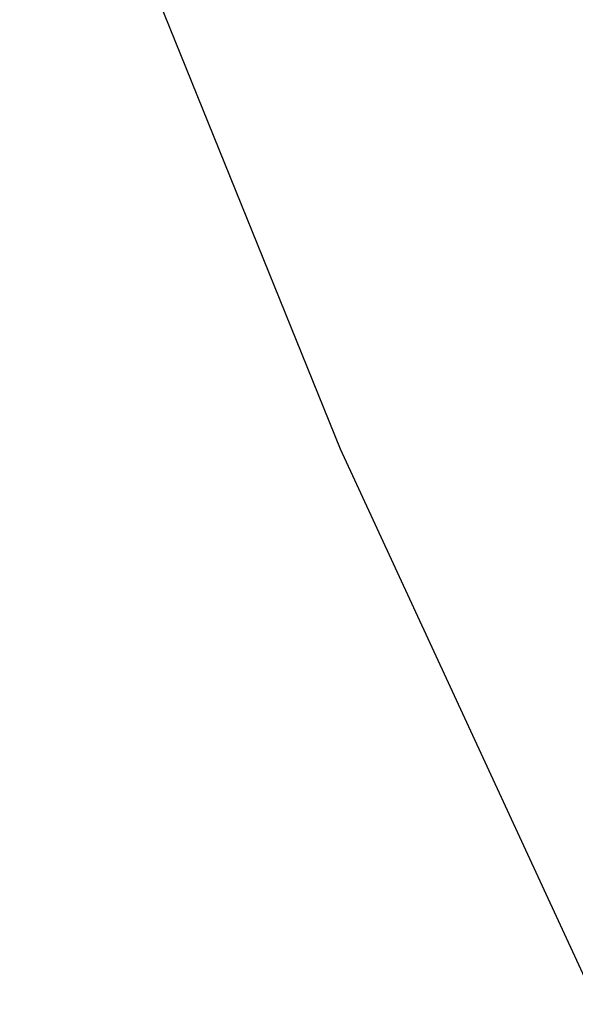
# Model space of a CAD drawing. Extents: x 0 to 362422, y 0 to 4201735.
# Tile 247 of 256: x 360197.44 to 360198.48, y 4200473.88 to 4200475.72. Entities that reach past the tile are written whole.
import ezdxf

# ---------------------------------------------------------------- set-up
doc = ezdxf.new("R2010")
doc.units = 0
doc.header["$LTSCALE"] = 0.5
doc.header["$MEASUREMENT"] = 0
doc.layers.add('(032) Горизонтали утолщенные', color=32, linetype='Continuous', lineweight=30)

# ---------------------------------------------------------------- blocks, each defined once
blk = doc.blocks.new('gergrgrre')
at = {"layer": '(032) Горизонтали утолщенные', "color": 32}
blk.add_polyline3d([(360204.44, 4200490.86, 546), (360203.56, 4200489.96, 546), (360202.71, 4200488.95, 546), (360201.9, 4200487.84, 546), (360201.14, 4200486.63, 546), (360200.44, 4200485.35, 546), (360199.79, 4200484.05, 546), (360199.21, 4200482.75, 546), (360198.7, 4200481.51, 546), (360198.27, 4200480.37, 546), (360197.92, 4200479.37, 546), (360197.66, 4200478.53, 546), (360197.5, 4200477.81, 546), (360197.44, 4200477.15, 546), (360197.51, 4200476.49, 546), (360197.7, 4200475.76, 546), (360198.04, 4200474.92, 546), (360198.52, 4200473.88, 546)], dxfattribs=at)
blk.add_polyline3d([(360204.44, 4200490.86, 546), (360203.56, 4200489.96, 546), (360202.71, 4200488.95, 546), (360201.9, 4200487.84, 546), (360201.14, 4200486.63, 546), (360200.44, 4200485.35, 546), (360199.79, 4200484.05, 546), (360199.21, 4200482.75, 546), (360198.7, 4200481.51, 546), (360198.27, 4200480.37, 546), (360197.92, 4200479.37, 546), (360197.66, 4200478.53, 546), (360197.5, 4200477.81, 546), (360197.44, 4200477.15, 546), (360197.51, 4200476.49, 546), (360197.7, 4200475.76, 546), (360198.04, 4200474.92, 546), (360198.52, 4200473.88, 546)], dxfattribs=at)
blk.add_polyline3d([(360204.44, 4200490.86, 546), (360203.56, 4200489.96, 546), (360202.71, 4200488.95, 546), (360201.9, 4200487.84, 546), (360201.14, 4200486.63, 546), (360200.44, 4200485.35, 546), (360199.79, 4200484.05, 546), (360199.21, 4200482.75, 546), (360198.7, 4200481.51, 546), (360198.27, 4200480.37, 546), (360197.92, 4200479.37, 546), (360197.66, 4200478.53, 546), (360197.5, 4200477.81, 546), (360197.44, 4200477.15, 546), (360197.51, 4200476.49, 546), (360197.7, 4200475.76, 546), (360198.04, 4200474.92, 546), (360198.52, 4200473.88, 546)], dxfattribs=at)
blk.add_polyline3d([(360204.44, 4200490.86, 546), (360203.56, 4200489.96, 546), (360202.71, 4200488.95, 546), (360201.9, 4200487.84, 546), (360201.14, 4200486.63, 546), (360200.44, 4200485.35, 546), (360199.79, 4200484.05, 546), (360199.21, 4200482.75, 546), (360198.7, 4200481.51, 546), (360198.27, 4200480.37, 546), (360197.92, 4200479.37, 546), (360197.66, 4200478.53, 546), (360197.5, 4200477.81, 546), (360197.44, 4200477.15, 546), (360197.51, 4200476.49, 546), (360197.7, 4200475.76, 546), (360198.04, 4200474.92, 546), (360198.52, 4200473.88, 546)], dxfattribs=at)
blk.add_polyline3d([(360204.44, 4200490.86, 546), (360203.56, 4200489.96, 546), (360202.71, 4200488.95, 546), (360201.9, 4200487.84, 546), (360201.14, 4200486.63, 546), (360200.44, 4200485.35, 546), (360199.79, 4200484.05, 546), (360199.21, 4200482.75, 546), (360198.7, 4200481.51, 546), (360198.27, 4200480.37, 546), (360197.92, 4200479.37, 546), (360197.66, 4200478.53, 546), (360197.5, 4200477.81, 546), (360197.44, 4200477.15, 546), (360197.51, 4200476.49, 546), (360197.7, 4200475.76, 546), (360198.04, 4200474.92, 546), (360198.52, 4200473.88, 546)], dxfattribs=at)
blk.add_polyline3d([(360204.44, 4200490.86, 546), (360203.56, 4200489.96, 546), (360202.71, 4200488.95, 546), (360201.9, 4200487.84, 546), (360201.14, 4200486.63, 546), (360200.44, 4200485.35, 546), (360199.79, 4200484.05, 546), (360199.21, 4200482.75, 546), (360198.7, 4200481.51, 546), (360198.27, 4200480.37, 546), (360197.92, 4200479.37, 546), (360197.66, 4200478.53, 546), (360197.5, 4200477.81, 546), (360197.44, 4200477.15, 546), (360197.51, 4200476.49, 546), (360197.7, 4200475.76, 546), (360198.04, 4200474.92, 546), (360198.52, 4200473.88, 546)], dxfattribs=at)
blk.add_polyline3d([(360204.44, 4200490.86, 546), (360203.56, 4200489.96, 546), (360202.71, 4200488.95, 546), (360201.9, 4200487.84, 546), (360201.14, 4200486.63, 546), (360200.44, 4200485.35, 546), (360199.79, 4200484.05, 546), (360199.21, 4200482.75, 546), (360198.7, 4200481.51, 546), (360198.27, 4200480.37, 546), (360197.92, 4200479.37, 546), (360197.66, 4200478.53, 546), (360197.5, 4200477.81, 546), (360197.44, 4200477.15, 546), (360197.51, 4200476.49, 546), (360197.7, 4200475.76, 546), (360198.04, 4200474.92, 546), (360198.52, 4200473.88, 546)], dxfattribs=at)
blk.add_polyline3d([(360204.44, 4200490.86, 546), (360203.56, 4200489.96, 546), (360202.71, 4200488.95, 546), (360201.9, 4200487.84, 546), (360201.14, 4200486.63, 546), (360200.44, 4200485.35, 546), (360199.79, 4200484.05, 546), (360199.21, 4200482.75, 546), (360198.7, 4200481.51, 546), (360198.27, 4200480.37, 546), (360197.92, 4200479.37, 546), (360197.66, 4200478.53, 546), (360197.5, 4200477.81, 546), (360197.44, 4200477.15, 546), (360197.51, 4200476.49, 546), (360197.7, 4200475.76, 546), (360198.04, 4200474.92, 546), (360198.52, 4200473.88, 546)], dxfattribs=at)
blk.add_polyline3d([(360204.44, 4200490.86, 546), (360203.56, 4200489.96, 546), (360202.71, 4200488.95, 546), (360201.9, 4200487.84, 546), (360201.14, 4200486.63, 546), (360200.44, 4200485.35, 546), (360199.79, 4200484.05, 546), (360199.21, 4200482.75, 546), (360198.7, 4200481.51, 546), (360198.27, 4200480.37, 546), (360197.92, 4200479.37, 546), (360197.66, 4200478.53, 546), (360197.5, 4200477.81, 546), (360197.44, 4200477.15, 546), (360197.51, 4200476.49, 546), (360197.7, 4200475.76, 546), (360198.04, 4200474.92, 546), (360198.52, 4200473.88, 546)], dxfattribs=at)
blk.add_polyline3d([(360204.44, 4200490.86, 546), (360203.56, 4200489.96, 546), (360202.71, 4200488.95, 546), (360201.9, 4200487.84, 546), (360201.14, 4200486.63, 546), (360200.44, 4200485.35, 546), (360199.79, 4200484.05, 546), (360199.21, 4200482.75, 546), (360198.7, 4200481.51, 546), (360198.27, 4200480.37, 546), (360197.92, 4200479.37, 546), (360197.66, 4200478.53, 546), (360197.5, 4200477.81, 546), (360197.44, 4200477.15, 546), (360197.51, 4200476.49, 546), (360197.7, 4200475.76, 546), (360198.04, 4200474.92, 546), (360198.52, 4200473.88, 546)], dxfattribs=at)
blk.add_polyline3d([(360204.44, 4200490.86, 546), (360203.56, 4200489.96, 546), (360202.71, 4200488.95, 546), (360201.9, 4200487.84, 546), (360201.14, 4200486.63, 546), (360200.44, 4200485.35, 546), (360199.79, 4200484.05, 546), (360199.21, 4200482.75, 546), (360198.7, 4200481.51, 546), (360198.27, 4200480.37, 546), (360197.92, 4200479.37, 546), (360197.66, 4200478.53, 546), (360197.5, 4200477.81, 546), (360197.44, 4200477.15, 546), (360197.51, 4200476.49, 546), (360197.7, 4200475.76, 546), (360198.04, 4200474.92, 546), (360198.52, 4200473.88, 546)], dxfattribs=at)
blk.add_polyline3d([(360204.44, 4200490.86, 546), (360203.56, 4200489.96, 546), (360202.71, 4200488.95, 546), (360201.9, 4200487.84, 546), (360201.14, 4200486.63, 546), (360200.44, 4200485.35, 546), (360199.79, 4200484.05, 546), (360199.21, 4200482.75, 546), (360198.7, 4200481.51, 546), (360198.27, 4200480.37, 546), (360197.92, 4200479.37, 546), (360197.66, 4200478.53, 546), (360197.5, 4200477.81, 546), (360197.44, 4200477.15, 546), (360197.51, 4200476.49, 546), (360197.7, 4200475.76, 546), (360198.04, 4200474.92, 546), (360198.52, 4200473.88, 546)], dxfattribs=at)
blk.add_polyline3d([(360204.44, 4200490.86, 546), (360203.56, 4200489.96, 546), (360202.71, 4200488.95, 546), (360201.9, 4200487.84, 546), (360201.14, 4200486.63, 546), (360200.44, 4200485.35, 546), (360199.79, 4200484.05, 546), (360199.21, 4200482.75, 546), (360198.7, 4200481.51, 546), (360198.27, 4200480.37, 546), (360197.92, 4200479.37, 546), (360197.66, 4200478.53, 546), (360197.5, 4200477.81, 546), (360197.44, 4200477.15, 546), (360197.51, 4200476.49, 546), (360197.7, 4200475.76, 546), (360198.04, 4200474.92, 546), (360198.52, 4200473.88, 546)], dxfattribs=at)
blk.add_polyline3d([(360204.44, 4200490.86, 546), (360203.56, 4200489.96, 546), (360202.71, 4200488.95, 546), (360201.9, 4200487.84, 546), (360201.14, 4200486.63, 546), (360200.44, 4200485.35, 546), (360199.79, 4200484.05, 546), (360199.21, 4200482.75, 546), (360198.7, 4200481.51, 546), (360198.27, 4200480.37, 546), (360197.92, 4200479.37, 546), (360197.66, 4200478.53, 546), (360197.5, 4200477.81, 546), (360197.44, 4200477.15, 546), (360197.51, 4200476.49, 546), (360197.7, 4200475.76, 546), (360198.04, 4200474.92, 546), (360198.52, 4200473.88, 546)], dxfattribs=at)
blk.add_polyline3d([(360204.44, 4200490.86, 546), (360203.56, 4200489.96, 546), (360202.71, 4200488.95, 546), (360201.9, 4200487.84, 546), (360201.14, 4200486.63, 546), (360200.44, 4200485.35, 546), (360199.79, 4200484.05, 546), (360199.21, 4200482.75, 546), (360198.7, 4200481.51, 546), (360198.27, 4200480.37, 546), (360197.92, 4200479.37, 546), (360197.66, 4200478.53, 546), (360197.5, 4200477.81, 546), (360197.44, 4200477.15, 546), (360197.51, 4200476.49, 546), (360197.7, 4200475.76, 546), (360198.04, 4200474.92, 546), (360198.52, 4200473.88, 546)], dxfattribs=at)
blk.add_polyline3d([(360204.44, 4200490.86, 546), (360203.56, 4200489.96, 546), (360202.71, 4200488.95, 546), (360201.9, 4200487.84, 546), (360201.14, 4200486.63, 546), (360200.44, 4200485.35, 546), (360199.79, 4200484.05, 546), (360199.21, 4200482.75, 546), (360198.7, 4200481.51, 546), (360198.27, 4200480.37, 546), (360197.92, 4200479.37, 546), (360197.66, 4200478.53, 546), (360197.5, 4200477.81, 546), (360197.44, 4200477.15, 546), (360197.51, 4200476.49, 546), (360197.7, 4200475.76, 546), (360198.04, 4200474.92, 546), (360198.52, 4200473.88, 546)], dxfattribs=at)
blk.add_polyline3d([(360204.44, 4200490.86, 546), (360203.56, 4200489.96, 546), (360202.71, 4200488.95, 546), (360201.9, 4200487.84, 546), (360201.14, 4200486.63, 546), (360200.44, 4200485.35, 546), (360199.79, 4200484.05, 546), (360199.21, 4200482.75, 546), (360198.7, 4200481.51, 546), (360198.27, 4200480.37, 546), (360197.92, 4200479.37, 546), (360197.66, 4200478.53, 546), (360197.5, 4200477.81, 546), (360197.44, 4200477.15, 546), (360197.51, 4200476.49, 546), (360197.7, 4200475.76, 546), (360198.04, 4200474.92, 546), (360198.52, 4200473.88, 546)], dxfattribs=at)
blk.add_polyline3d([(360204.44, 4200490.86, 546), (360203.56, 4200489.96, 546), (360202.71, 4200488.95, 546), (360201.9, 4200487.84, 546), (360201.14, 4200486.63, 546), (360200.44, 4200485.35, 546), (360199.79, 4200484.05, 546), (360199.21, 4200482.75, 546), (360198.7, 4200481.51, 546), (360198.27, 4200480.37, 546), (360197.92, 4200479.37, 546), (360197.66, 4200478.53, 546), (360197.5, 4200477.81, 546), (360197.44, 4200477.15, 546), (360197.51, 4200476.49, 546), (360197.7, 4200475.76, 546), (360198.04, 4200474.92, 546), (360198.52, 4200473.88, 546)], dxfattribs=at)
blk.add_polyline3d([(360204.44, 4200490.86, 546), (360203.56, 4200489.96, 546), (360202.71, 4200488.95, 546), (360201.9, 4200487.84, 546), (360201.14, 4200486.63, 546), (360200.44, 4200485.35, 546), (360199.79, 4200484.05, 546), (360199.21, 4200482.75, 546), (360198.7, 4200481.51, 546), (360198.27, 4200480.37, 546), (360197.92, 4200479.37, 546), (360197.66, 4200478.53, 546), (360197.5, 4200477.81, 546), (360197.44, 4200477.15, 546), (360197.51, 4200476.49, 546), (360197.7, 4200475.76, 546), (360198.04, 4200474.92, 546), (360198.52, 4200473.88, 546)], dxfattribs=at)
blk.add_polyline3d([(360204.44, 4200490.86, 546), (360203.56, 4200489.96, 546), (360202.71, 4200488.95, 546), (360201.9, 4200487.84, 546), (360201.14, 4200486.63, 546), (360200.44, 4200485.35, 546), (360199.79, 4200484.05, 546), (360199.21, 4200482.75, 546), (360198.7, 4200481.51, 546), (360198.27, 4200480.37, 546), (360197.92, 4200479.37, 546), (360197.66, 4200478.53, 546), (360197.5, 4200477.81, 546), (360197.44, 4200477.15, 546), (360197.51, 4200476.49, 546), (360197.7, 4200475.76, 546), (360198.04, 4200474.92, 546), (360198.52, 4200473.88, 546)], dxfattribs=at)
blk.add_polyline3d([(360204.44, 4200490.86, 546), (360203.56, 4200489.96, 546), (360202.71, 4200488.95, 546), (360201.9, 4200487.84, 546), (360201.14, 4200486.63, 546), (360200.44, 4200485.35, 546), (360199.79, 4200484.05, 546), (360199.21, 4200482.75, 546), (360198.7, 4200481.51, 546), (360198.27, 4200480.37, 546), (360197.92, 4200479.37, 546), (360197.66, 4200478.53, 546), (360197.5, 4200477.81, 546), (360197.44, 4200477.15, 546), (360197.51, 4200476.49, 546), (360197.7, 4200475.76, 546), (360198.04, 4200474.92, 546), (360198.52, 4200473.88, 546)], dxfattribs=at)
blk.add_polyline3d([(360204.44, 4200490.86, 546), (360203.56, 4200489.96, 546), (360202.71, 4200488.95, 546), (360201.9, 4200487.84, 546), (360201.14, 4200486.63, 546), (360200.44, 4200485.35, 546), (360199.79, 4200484.05, 546), (360199.21, 4200482.75, 546), (360198.7, 4200481.51, 546), (360198.27, 4200480.37, 546), (360197.92, 4200479.37, 546), (360197.66, 4200478.53, 546), (360197.5, 4200477.81, 546), (360197.44, 4200477.15, 546), (360197.51, 4200476.49, 546), (360197.7, 4200475.76, 546), (360198.04, 4200474.92, 546), (360198.52, 4200473.88, 546)], dxfattribs=at)
blk.add_polyline3d([(360204.44, 4200490.86, 546), (360203.56, 4200489.96, 546), (360202.71, 4200488.95, 546), (360201.9, 4200487.84, 546), (360201.14, 4200486.63, 546), (360200.44, 4200485.35, 546), (360199.79, 4200484.05, 546), (360199.21, 4200482.75, 546), (360198.7, 4200481.51, 546), (360198.27, 4200480.37, 546), (360197.92, 4200479.37, 546), (360197.66, 4200478.53, 546), (360197.5, 4200477.81, 546), (360197.44, 4200477.15, 546), (360197.51, 4200476.49, 546), (360197.7, 4200475.76, 546), (360198.04, 4200474.92, 546), (360198.52, 4200473.88, 546)], dxfattribs=at)
blk.add_polyline3d([(360204.44, 4200490.86, 546), (360203.56, 4200489.96, 546), (360202.71, 4200488.95, 546), (360201.9, 4200487.84, 546), (360201.14, 4200486.63, 546), (360200.44, 4200485.35, 546), (360199.79, 4200484.05, 546), (360199.21, 4200482.75, 546), (360198.7, 4200481.51, 546), (360198.27, 4200480.37, 546), (360197.92, 4200479.37, 546), (360197.66, 4200478.53, 546), (360197.5, 4200477.81, 546), (360197.44, 4200477.15, 546), (360197.51, 4200476.49, 546), (360197.7, 4200475.76, 546), (360198.04, 4200474.92, 546), (360198.52, 4200473.88, 546)], dxfattribs=at)
blk.add_polyline3d([(360204.44, 4200490.86, 546), (360203.56, 4200489.96, 546), (360202.71, 4200488.95, 546), (360201.9, 4200487.84, 546), (360201.14, 4200486.63, 546), (360200.44, 4200485.35, 546), (360199.79, 4200484.05, 546), (360199.21, 4200482.75, 546), (360198.7, 4200481.51, 546), (360198.27, 4200480.37, 546), (360197.92, 4200479.37, 546), (360197.66, 4200478.53, 546), (360197.5, 4200477.81, 546), (360197.44, 4200477.15, 546), (360197.51, 4200476.49, 546), (360197.7, 4200475.76, 546), (360198.04, 4200474.92, 546), (360198.52, 4200473.88, 546)], dxfattribs=at)
blk.add_polyline3d([(360204.44, 4200490.86, 546), (360203.56, 4200489.96, 546), (360202.71, 4200488.95, 546), (360201.9, 4200487.84, 546), (360201.14, 4200486.63, 546), (360200.44, 4200485.35, 546), (360199.79, 4200484.05, 546), (360199.21, 4200482.75, 546), (360198.7, 4200481.51, 546), (360198.27, 4200480.37, 546), (360197.92, 4200479.37, 546), (360197.66, 4200478.53, 546), (360197.5, 4200477.81, 546), (360197.44, 4200477.15, 546), (360197.51, 4200476.49, 546), (360197.7, 4200475.76, 546), (360198.04, 4200474.92, 546), (360198.52, 4200473.88, 546)], dxfattribs=at)
blk.add_polyline3d([(360204.44, 4200490.86, 546), (360203.56, 4200489.96, 546), (360202.71, 4200488.95, 546), (360201.9, 4200487.84, 546), (360201.14, 4200486.63, 546), (360200.44, 4200485.35, 546), (360199.79, 4200484.05, 546), (360199.21, 4200482.75, 546), (360198.7, 4200481.51, 546), (360198.27, 4200480.37, 546), (360197.92, 4200479.37, 546), (360197.66, 4200478.53, 546), (360197.5, 4200477.81, 546), (360197.44, 4200477.15, 546), (360197.51, 4200476.49, 546), (360197.7, 4200475.76, 546), (360198.04, 4200474.92, 546), (360198.52, 4200473.88, 546)], dxfattribs=at)
blk.add_polyline3d([(360204.44, 4200490.86, 546), (360203.56, 4200489.96, 546), (360202.71, 4200488.95, 546), (360201.9, 4200487.84, 546), (360201.14, 4200486.63, 546), (360200.44, 4200485.35, 546), (360199.79, 4200484.05, 546), (360199.21, 4200482.75, 546), (360198.7, 4200481.51, 546), (360198.27, 4200480.37, 546), (360197.92, 4200479.37, 546), (360197.66, 4200478.53, 546), (360197.5, 4200477.81, 546), (360197.44, 4200477.15, 546), (360197.51, 4200476.49, 546), (360197.7, 4200475.76, 546), (360198.04, 4200474.92, 546), (360198.52, 4200473.88, 546)], dxfattribs=at)
blk.add_polyline3d([(360204.44, 4200490.86, 546), (360203.56, 4200489.96, 546), (360202.71, 4200488.95, 546), (360201.9, 4200487.84, 546), (360201.14, 4200486.63, 546), (360200.44, 4200485.35, 546), (360199.79, 4200484.05, 546), (360199.21, 4200482.75, 546), (360198.7, 4200481.51, 546), (360198.27, 4200480.37, 546), (360197.92, 4200479.37, 546), (360197.66, 4200478.53, 546), (360197.5, 4200477.81, 546), (360197.44, 4200477.15, 546), (360197.51, 4200476.49, 546), (360197.7, 4200475.76, 546), (360198.04, 4200474.92, 546), (360198.52, 4200473.88, 546)], dxfattribs=at)
blk.add_polyline3d([(360204.44, 4200490.86, 546), (360203.56, 4200489.96, 546), (360202.71, 4200488.95, 546), (360201.9, 4200487.84, 546), (360201.14, 4200486.63, 546), (360200.44, 4200485.35, 546), (360199.79, 4200484.05, 546), (360199.21, 4200482.75, 546), (360198.7, 4200481.51, 546), (360198.27, 4200480.37, 546), (360197.92, 4200479.37, 546), (360197.66, 4200478.53, 546), (360197.5, 4200477.81, 546), (360197.44, 4200477.15, 546), (360197.51, 4200476.49, 546), (360197.7, 4200475.76, 546), (360198.04, 4200474.92, 546), (360198.52, 4200473.88, 546)], dxfattribs=at)
blk.add_polyline3d([(360204.44, 4200490.86, 546), (360203.56, 4200489.96, 546), (360202.71, 4200488.95, 546), (360201.9, 4200487.84, 546), (360201.14, 4200486.63, 546), (360200.44, 4200485.35, 546), (360199.79, 4200484.05, 546), (360199.21, 4200482.75, 546), (360198.7, 4200481.51, 546), (360198.27, 4200480.37, 546), (360197.92, 4200479.37, 546), (360197.66, 4200478.53, 546), (360197.5, 4200477.81, 546), (360197.44, 4200477.15, 546), (360197.51, 4200476.49, 546), (360197.7, 4200475.76, 546), (360198.04, 4200474.92, 546), (360198.52, 4200473.88, 546)], dxfattribs=at)
blk.add_polyline3d([(360204.44, 4200490.86, 546), (360203.56, 4200489.96, 546), (360202.71, 4200488.95, 546), (360201.9, 4200487.84, 546), (360201.14, 4200486.63, 546), (360200.44, 4200485.35, 546), (360199.79, 4200484.05, 546), (360199.21, 4200482.75, 546), (360198.7, 4200481.51, 546), (360198.27, 4200480.37, 546), (360197.92, 4200479.37, 546), (360197.66, 4200478.53, 546), (360197.5, 4200477.81, 546), (360197.44, 4200477.15, 546), (360197.51, 4200476.49, 546), (360197.7, 4200475.76, 546), (360198.04, 4200474.92, 546), (360198.52, 4200473.88, 546)], dxfattribs=at)
blk.add_polyline3d([(360204.44, 4200490.86, 546), (360203.56, 4200489.96, 546), (360202.71, 4200488.95, 546), (360201.9, 4200487.84, 546), (360201.14, 4200486.63, 546), (360200.44, 4200485.35, 546), (360199.79, 4200484.05, 546), (360199.21, 4200482.75, 546), (360198.7, 4200481.51, 546), (360198.27, 4200480.37, 546), (360197.92, 4200479.37, 546), (360197.66, 4200478.53, 546), (360197.5, 4200477.81, 546), (360197.44, 4200477.15, 546), (360197.51, 4200476.49, 546), (360197.7, 4200475.76, 546), (360198.04, 4200474.92, 546), (360198.52, 4200473.88, 546)], dxfattribs=at)
blk.add_polyline3d([(360204.44, 4200490.86, 546), (360203.56, 4200489.96, 546), (360202.71, 4200488.95, 546), (360201.9, 4200487.84, 546), (360201.14, 4200486.63, 546), (360200.44, 4200485.35, 546), (360199.79, 4200484.05, 546), (360199.21, 4200482.75, 546), (360198.7, 4200481.51, 546), (360198.27, 4200480.37, 546), (360197.92, 4200479.37, 546), (360197.66, 4200478.53, 546), (360197.5, 4200477.81, 546), (360197.44, 4200477.15, 546), (360197.51, 4200476.49, 546), (360197.7, 4200475.76, 546), (360198.04, 4200474.92, 546), (360198.52, 4200473.88, 546)], dxfattribs=at)
blk.add_polyline3d([(360204.44, 4200490.86, 546), (360203.56, 4200489.96, 546), (360202.71, 4200488.95, 546), (360201.9, 4200487.84, 546), (360201.14, 4200486.63, 546), (360200.44, 4200485.35, 546), (360199.79, 4200484.05, 546), (360199.21, 4200482.75, 546), (360198.7, 4200481.51, 546), (360198.27, 4200480.37, 546), (360197.92, 4200479.37, 546), (360197.66, 4200478.53, 546), (360197.5, 4200477.81, 546), (360197.44, 4200477.15, 546), (360197.51, 4200476.49, 546), (360197.7, 4200475.76, 546), (360198.04, 4200474.92, 546), (360198.52, 4200473.88, 546)], dxfattribs=at)
blk.add_polyline3d([(360204.44, 4200490.86, 546), (360203.56, 4200489.96, 546), (360202.71, 4200488.95, 546), (360201.9, 4200487.84, 546), (360201.14, 4200486.63, 546), (360200.44, 4200485.35, 546), (360199.79, 4200484.05, 546), (360199.21, 4200482.75, 546), (360198.7, 4200481.51, 546), (360198.27, 4200480.37, 546), (360197.92, 4200479.37, 546), (360197.66, 4200478.53, 546), (360197.5, 4200477.81, 546), (360197.44, 4200477.15, 546), (360197.51, 4200476.49, 546), (360197.7, 4200475.76, 546), (360198.04, 4200474.92, 546), (360198.52, 4200473.88, 546)], dxfattribs=at)
blk.add_polyline3d([(360204.44, 4200490.86, 546), (360203.56, 4200489.96, 546), (360202.71, 4200488.95, 546), (360201.9, 4200487.84, 546), (360201.14, 4200486.63, 546), (360200.44, 4200485.35, 546), (360199.79, 4200484.05, 546), (360199.21, 4200482.75, 546), (360198.7, 4200481.51, 546), (360198.27, 4200480.37, 546), (360197.92, 4200479.37, 546), (360197.66, 4200478.53, 546), (360197.5, 4200477.81, 546), (360197.44, 4200477.15, 546), (360197.51, 4200476.49, 546), (360197.7, 4200475.76, 546), (360198.04, 4200474.92, 546), (360198.52, 4200473.88, 546)], dxfattribs=at)
blk.add_polyline3d([(360204.44, 4200490.86, 546), (360203.56, 4200489.96, 546), (360202.71, 4200488.95, 546), (360201.9, 4200487.84, 546), (360201.14, 4200486.63, 546), (360200.44, 4200485.35, 546), (360199.79, 4200484.05, 546), (360199.21, 4200482.75, 546), (360198.7, 4200481.51, 546), (360198.27, 4200480.37, 546), (360197.92, 4200479.37, 546), (360197.66, 4200478.53, 546), (360197.5, 4200477.81, 546), (360197.44, 4200477.15, 546), (360197.51, 4200476.49, 546), (360197.7, 4200475.76, 546), (360198.04, 4200474.92, 546), (360198.52, 4200473.88, 546)], dxfattribs=at)
blk.add_polyline3d([(360204.44, 4200490.86, 546), (360203.56, 4200489.96, 546), (360202.71, 4200488.95, 546), (360201.9, 4200487.84, 546), (360201.14, 4200486.63, 546), (360200.44, 4200485.35, 546), (360199.79, 4200484.05, 546), (360199.21, 4200482.75, 546), (360198.7, 4200481.51, 546), (360198.27, 4200480.37, 546), (360197.92, 4200479.37, 546), (360197.66, 4200478.53, 546), (360197.5, 4200477.81, 546), (360197.44, 4200477.15, 546), (360197.51, 4200476.49, 546), (360197.7, 4200475.76, 546), (360198.04, 4200474.92, 546), (360198.52, 4200473.88, 546)], dxfattribs=at)
blk.add_polyline3d([(360204.44, 4200490.86, 546), (360203.56, 4200489.96, 546), (360202.71, 4200488.95, 546), (360201.9, 4200487.84, 546), (360201.14, 4200486.63, 546), (360200.44, 4200485.35, 546), (360199.79, 4200484.05, 546), (360199.21, 4200482.75, 546), (360198.7, 4200481.51, 546), (360198.27, 4200480.37, 546), (360197.92, 4200479.37, 546), (360197.66, 4200478.53, 546), (360197.5, 4200477.81, 546), (360197.44, 4200477.15, 546), (360197.51, 4200476.49, 546), (360197.7, 4200475.76, 546), (360198.04, 4200474.92, 546), (360198.52, 4200473.88, 546)], dxfattribs=at)
blk.add_polyline3d([(360204.44, 4200490.86, 546), (360203.56, 4200489.96, 546), (360202.71, 4200488.95, 546), (360201.9, 4200487.84, 546), (360201.14, 4200486.63, 546), (360200.44, 4200485.35, 546), (360199.79, 4200484.05, 546), (360199.21, 4200482.75, 546), (360198.7, 4200481.51, 546), (360198.27, 4200480.37, 546), (360197.92, 4200479.37, 546), (360197.66, 4200478.53, 546), (360197.5, 4200477.81, 546), (360197.44, 4200477.15, 546), (360197.51, 4200476.49, 546), (360197.7, 4200475.76, 546), (360198.04, 4200474.92, 546), (360198.52, 4200473.88, 546)], dxfattribs=at)
blk.add_polyline3d([(360204.44, 4200490.86, 546), (360203.56, 4200489.96, 546), (360202.71, 4200488.95, 546), (360201.9, 4200487.84, 546), (360201.14, 4200486.63, 546), (360200.44, 4200485.35, 546), (360199.79, 4200484.05, 546), (360199.21, 4200482.75, 546), (360198.7, 4200481.51, 546), (360198.27, 4200480.37, 546), (360197.92, 4200479.37, 546), (360197.66, 4200478.53, 546), (360197.5, 4200477.81, 546), (360197.44, 4200477.15, 546), (360197.51, 4200476.49, 546), (360197.7, 4200475.76, 546), (360198.04, 4200474.92, 546), (360198.52, 4200473.88, 546)], dxfattribs=at)
blk.add_polyline3d([(360204.44, 4200490.86, 546), (360203.56, 4200489.96, 546), (360202.71, 4200488.95, 546), (360201.9, 4200487.84, 546), (360201.14, 4200486.63, 546), (360200.44, 4200485.35, 546), (360199.79, 4200484.05, 546), (360199.21, 4200482.75, 546), (360198.7, 4200481.51, 546), (360198.27, 4200480.37, 546), (360197.92, 4200479.37, 546), (360197.66, 4200478.53, 546), (360197.5, 4200477.81, 546), (360197.44, 4200477.15, 546), (360197.51, 4200476.49, 546), (360197.7, 4200475.76, 546), (360198.04, 4200474.92, 546), (360198.52, 4200473.88, 546)], dxfattribs=at)
blk.add_polyline3d([(360204.44, 4200490.86, 546), (360203.56, 4200489.96, 546), (360202.71, 4200488.95, 546), (360201.9, 4200487.84, 546), (360201.14, 4200486.63, 546), (360200.44, 4200485.35, 546), (360199.79, 4200484.05, 546), (360199.21, 4200482.75, 546), (360198.7, 4200481.51, 546), (360198.27, 4200480.37, 546), (360197.92, 4200479.37, 546), (360197.66, 4200478.53, 546), (360197.5, 4200477.81, 546), (360197.44, 4200477.15, 546), (360197.51, 4200476.49, 546), (360197.7, 4200475.76, 546), (360198.04, 4200474.92, 546), (360198.52, 4200473.88, 546)], dxfattribs=at)
blk.add_polyline3d([(360204.44, 4200490.86, 546), (360203.56, 4200489.96, 546), (360202.71, 4200488.95, 546), (360201.9, 4200487.84, 546), (360201.14, 4200486.63, 546), (360200.44, 4200485.35, 546), (360199.79, 4200484.05, 546), (360199.21, 4200482.75, 546), (360198.7, 4200481.51, 546), (360198.27, 4200480.37, 546), (360197.92, 4200479.37, 546), (360197.66, 4200478.53, 546), (360197.5, 4200477.81, 546), (360197.44, 4200477.15, 546), (360197.51, 4200476.49, 546), (360197.7, 4200475.76, 546), (360198.04, 4200474.92, 546), (360198.52, 4200473.88, 546)], dxfattribs=at)
blk.add_polyline3d([(360204.44, 4200490.86, 546), (360203.56, 4200489.96, 546), (360202.71, 4200488.95, 546), (360201.9, 4200487.84, 546), (360201.14, 4200486.63, 546), (360200.44, 4200485.35, 546), (360199.79, 4200484.05, 546), (360199.21, 4200482.75, 546), (360198.7, 4200481.51, 546), (360198.27, 4200480.37, 546), (360197.92, 4200479.37, 546), (360197.66, 4200478.53, 546), (360197.5, 4200477.81, 546), (360197.44, 4200477.15, 546), (360197.51, 4200476.49, 546), (360197.7, 4200475.76, 546), (360198.04, 4200474.92, 546), (360198.52, 4200473.88, 546)], dxfattribs=at)
blk.add_polyline3d([(360204.44, 4200490.86, 546), (360203.56, 4200489.96, 546), (360202.71, 4200488.95, 546), (360201.9, 4200487.84, 546), (360201.14, 4200486.63, 546), (360200.44, 4200485.35, 546), (360199.79, 4200484.05, 546), (360199.21, 4200482.75, 546), (360198.7, 4200481.51, 546), (360198.27, 4200480.37, 546), (360197.92, 4200479.37, 546), (360197.66, 4200478.53, 546), (360197.5, 4200477.81, 546), (360197.44, 4200477.15, 546), (360197.51, 4200476.49, 546), (360197.7, 4200475.76, 546), (360198.04, 4200474.92, 546), (360198.52, 4200473.88, 546)], dxfattribs=at)
blk.add_polyline3d([(360204.44, 4200490.86, 546), (360203.56, 4200489.96, 546), (360202.71, 4200488.95, 546), (360201.9, 4200487.84, 546), (360201.14, 4200486.63, 546), (360200.44, 4200485.35, 546), (360199.79, 4200484.05, 546), (360199.21, 4200482.75, 546), (360198.7, 4200481.51, 546), (360198.27, 4200480.37, 546), (360197.92, 4200479.37, 546), (360197.66, 4200478.53, 546), (360197.5, 4200477.81, 546), (360197.44, 4200477.15, 546), (360197.51, 4200476.49, 546), (360197.7, 4200475.76, 546), (360198.04, 4200474.92, 546), (360198.52, 4200473.88, 546)], dxfattribs=at)
blk.add_polyline3d([(360204.44, 4200490.86, 546), (360203.56, 4200489.96, 546), (360202.71, 4200488.95, 546), (360201.9, 4200487.84, 546), (360201.14, 4200486.63, 546), (360200.44, 4200485.35, 546), (360199.79, 4200484.05, 546), (360199.21, 4200482.75, 546), (360198.7, 4200481.51, 546), (360198.27, 4200480.37, 546), (360197.92, 4200479.37, 546), (360197.66, 4200478.53, 546), (360197.5, 4200477.81, 546), (360197.44, 4200477.15, 546), (360197.51, 4200476.49, 546), (360197.7, 4200475.76, 546), (360198.04, 4200474.92, 546), (360198.52, 4200473.88, 546)], dxfattribs=at)
blk.add_polyline3d([(360204.44, 4200490.86, 546), (360203.56, 4200489.96, 546), (360202.71, 4200488.95, 546), (360201.9, 4200487.84, 546), (360201.14, 4200486.63, 546), (360200.44, 4200485.35, 546), (360199.79, 4200484.05, 546), (360199.21, 4200482.75, 546), (360198.7, 4200481.51, 546), (360198.27, 4200480.37, 546), (360197.92, 4200479.37, 546), (360197.66, 4200478.53, 546), (360197.5, 4200477.81, 546), (360197.44, 4200477.15, 546), (360197.51, 4200476.49, 546), (360197.7, 4200475.76, 546), (360198.04, 4200474.92, 546), (360198.52, 4200473.88, 546)], dxfattribs=at)
blk.add_polyline3d([(360204.44, 4200490.86, 546), (360203.56, 4200489.96, 546), (360202.71, 4200488.95, 546), (360201.9, 4200487.84, 546), (360201.14, 4200486.63, 546), (360200.44, 4200485.35, 546), (360199.79, 4200484.05, 546), (360199.21, 4200482.75, 546), (360198.7, 4200481.51, 546), (360198.27, 4200480.37, 546), (360197.92, 4200479.37, 546), (360197.66, 4200478.53, 546), (360197.5, 4200477.81, 546), (360197.44, 4200477.15, 546), (360197.51, 4200476.49, 546), (360197.7, 4200475.76, 546), (360198.04, 4200474.92, 546), (360198.52, 4200473.88, 546)], dxfattribs=at)
blk.add_polyline3d([(360204.44, 4200490.86, 546), (360203.56, 4200489.96, 546), (360202.71, 4200488.95, 546), (360201.9, 4200487.84, 546), (360201.14, 4200486.63, 546), (360200.44, 4200485.35, 546), (360199.79, 4200484.05, 546), (360199.21, 4200482.75, 546), (360198.7, 4200481.51, 546), (360198.27, 4200480.37, 546), (360197.92, 4200479.37, 546), (360197.66, 4200478.53, 546), (360197.5, 4200477.81, 546), (360197.44, 4200477.15, 546), (360197.51, 4200476.49, 546), (360197.7, 4200475.76, 546), (360198.04, 4200474.92, 546), (360198.52, 4200473.88, 546)], dxfattribs=at)
blk.add_polyline3d([(360204.44, 4200490.86, 546), (360203.56, 4200489.96, 546), (360202.71, 4200488.95, 546), (360201.9, 4200487.84, 546), (360201.14, 4200486.63, 546), (360200.44, 4200485.35, 546), (360199.79, 4200484.05, 546), (360199.21, 4200482.75, 546), (360198.7, 4200481.51, 546), (360198.27, 4200480.37, 546), (360197.92, 4200479.37, 546), (360197.66, 4200478.53, 546), (360197.5, 4200477.81, 546), (360197.44, 4200477.15, 546), (360197.51, 4200476.49, 546), (360197.7, 4200475.76, 546), (360198.04, 4200474.92, 546), (360198.52, 4200473.88, 546)], dxfattribs=at)
blk.add_polyline3d([(360204.44, 4200490.86, 546), (360203.56, 4200489.96, 546), (360202.71, 4200488.95, 546), (360201.9, 4200487.84, 546), (360201.14, 4200486.63, 546), (360200.44, 4200485.35, 546), (360199.79, 4200484.05, 546), (360199.21, 4200482.75, 546), (360198.7, 4200481.51, 546), (360198.27, 4200480.37, 546), (360197.92, 4200479.37, 546), (360197.66, 4200478.53, 546), (360197.5, 4200477.81, 546), (360197.44, 4200477.15, 546), (360197.51, 4200476.49, 546), (360197.7, 4200475.76, 546), (360198.04, 4200474.92, 546), (360198.52, 4200473.88, 546)], dxfattribs=at)
blk.add_polyline3d([(360204.44, 4200490.86, 546), (360203.56, 4200489.96, 546), (360202.71, 4200488.95, 546), (360201.9, 4200487.84, 546), (360201.14, 4200486.63, 546), (360200.44, 4200485.35, 546), (360199.79, 4200484.05, 546), (360199.21, 4200482.75, 546), (360198.7, 4200481.51, 546), (360198.27, 4200480.37, 546), (360197.92, 4200479.37, 546), (360197.66, 4200478.53, 546), (360197.5, 4200477.81, 546), (360197.44, 4200477.15, 546), (360197.51, 4200476.49, 546), (360197.7, 4200475.76, 546), (360198.04, 4200474.92, 546), (360198.52, 4200473.88, 546)], dxfattribs=at)
blk.add_polyline3d([(360204.44, 4200490.86, 546), (360203.56, 4200489.96, 546), (360202.71, 4200488.95, 546), (360201.9, 4200487.84, 546), (360201.14, 4200486.63, 546), (360200.44, 4200485.35, 546), (360199.79, 4200484.05, 546), (360199.21, 4200482.75, 546), (360198.7, 4200481.51, 546), (360198.27, 4200480.37, 546), (360197.92, 4200479.37, 546), (360197.66, 4200478.53, 546), (360197.5, 4200477.81, 546), (360197.44, 4200477.15, 546), (360197.51, 4200476.49, 546), (360197.7, 4200475.76, 546), (360198.04, 4200474.92, 546), (360198.52, 4200473.88, 546)], dxfattribs=at)
blk.add_polyline3d([(360204.44, 4200490.86, 546), (360203.56, 4200489.96, 546), (360202.71, 4200488.95, 546), (360201.9, 4200487.84, 546), (360201.14, 4200486.63, 546), (360200.44, 4200485.35, 546), (360199.79, 4200484.05, 546), (360199.21, 4200482.75, 546), (360198.7, 4200481.51, 546), (360198.27, 4200480.37, 546), (360197.92, 4200479.37, 546), (360197.66, 4200478.53, 546), (360197.5, 4200477.81, 546), (360197.44, 4200477.15, 546), (360197.51, 4200476.49, 546), (360197.7, 4200475.76, 546), (360198.04, 4200474.92, 546), (360198.52, 4200473.88, 546)], dxfattribs=at)
blk.add_polyline3d([(360204.44, 4200490.86, 546), (360203.56, 4200489.96, 546), (360202.71, 4200488.95, 546), (360201.9, 4200487.84, 546), (360201.14, 4200486.63, 546), (360200.44, 4200485.35, 546), (360199.79, 4200484.05, 546), (360199.21, 4200482.75, 546), (360198.7, 4200481.51, 546), (360198.27, 4200480.37, 546), (360197.92, 4200479.37, 546), (360197.66, 4200478.53, 546), (360197.5, 4200477.81, 546), (360197.44, 4200477.15, 546), (360197.51, 4200476.49, 546), (360197.7, 4200475.76, 546), (360198.04, 4200474.92, 546), (360198.52, 4200473.88, 546)], dxfattribs=at)
blk.add_polyline3d([(360204.44, 4200490.86, 546), (360203.56, 4200489.96, 546), (360202.71, 4200488.95, 546), (360201.9, 4200487.84, 546), (360201.14, 4200486.63, 546), (360200.44, 4200485.35, 546), (360199.79, 4200484.05, 546), (360199.21, 4200482.75, 546), (360198.7, 4200481.51, 546), (360198.27, 4200480.37, 546), (360197.92, 4200479.37, 546), (360197.66, 4200478.53, 546), (360197.5, 4200477.81, 546), (360197.44, 4200477.15, 546), (360197.51, 4200476.49, 546), (360197.7, 4200475.76, 546), (360198.04, 4200474.92, 546), (360198.52, 4200473.88, 546)], dxfattribs=at)
blk.add_polyline3d([(360204.44, 4200490.86, 546), (360203.56, 4200489.96, 546), (360202.71, 4200488.95, 546), (360201.9, 4200487.84, 546), (360201.14, 4200486.63, 546), (360200.44, 4200485.35, 546), (360199.79, 4200484.05, 546), (360199.21, 4200482.75, 546), (360198.7, 4200481.51, 546), (360198.27, 4200480.37, 546), (360197.92, 4200479.37, 546), (360197.66, 4200478.53, 546), (360197.5, 4200477.81, 546), (360197.44, 4200477.15, 546), (360197.51, 4200476.49, 546), (360197.7, 4200475.76, 546), (360198.04, 4200474.92, 546), (360198.52, 4200473.88, 546)], dxfattribs=at)
blk.add_polyline3d([(360204.44, 4200490.86, 546), (360203.56, 4200489.96, 546), (360202.71, 4200488.95, 546), (360201.9, 4200487.84, 546), (360201.14, 4200486.63, 546), (360200.44, 4200485.35, 546), (360199.79, 4200484.05, 546), (360199.21, 4200482.75, 546), (360198.7, 4200481.51, 546), (360198.27, 4200480.37, 546), (360197.92, 4200479.37, 546), (360197.66, 4200478.53, 546), (360197.5, 4200477.81, 546), (360197.44, 4200477.15, 546), (360197.51, 4200476.49, 546), (360197.7, 4200475.76, 546), (360198.04, 4200474.92, 546), (360198.52, 4200473.88, 546)], dxfattribs=at)
blk.add_polyline3d([(360204.44, 4200490.86, 546), (360203.56, 4200489.96, 546), (360202.71, 4200488.95, 546), (360201.9, 4200487.84, 546), (360201.14, 4200486.63, 546), (360200.44, 4200485.35, 546), (360199.79, 4200484.05, 546), (360199.21, 4200482.75, 546), (360198.7, 4200481.51, 546), (360198.27, 4200480.37, 546), (360197.92, 4200479.37, 546), (360197.66, 4200478.53, 546), (360197.5, 4200477.81, 546), (360197.44, 4200477.15, 546), (360197.51, 4200476.49, 546), (360197.7, 4200475.76, 546), (360198.04, 4200474.92, 546), (360198.52, 4200473.88, 546)], dxfattribs=at)
blk.add_polyline3d([(360204.44, 4200490.86, 546), (360203.56, 4200489.96, 546), (360202.71, 4200488.95, 546), (360201.9, 4200487.84, 546), (360201.14, 4200486.63, 546), (360200.44, 4200485.35, 546), (360199.79, 4200484.05, 546), (360199.21, 4200482.75, 546), (360198.7, 4200481.51, 546), (360198.27, 4200480.37, 546), (360197.92, 4200479.37, 546), (360197.66, 4200478.53, 546), (360197.5, 4200477.81, 546), (360197.44, 4200477.15, 546), (360197.51, 4200476.49, 546), (360197.7, 4200475.76, 546), (360198.04, 4200474.92, 546), (360198.52, 4200473.88, 546)], dxfattribs=at)
blk.add_polyline3d([(360204.44, 4200490.86, 546), (360203.56, 4200489.96, 546), (360202.71, 4200488.95, 546), (360201.9, 4200487.84, 546), (360201.14, 4200486.63, 546), (360200.44, 4200485.35, 546), (360199.79, 4200484.05, 546), (360199.21, 4200482.75, 546), (360198.7, 4200481.51, 546), (360198.27, 4200480.37, 546), (360197.92, 4200479.37, 546), (360197.66, 4200478.53, 546), (360197.5, 4200477.81, 546), (360197.44, 4200477.15, 546), (360197.51, 4200476.49, 546), (360197.7, 4200475.76, 546), (360198.04, 4200474.92, 546), (360198.52, 4200473.88, 546)], dxfattribs=at)
blk.add_polyline3d([(360204.44, 4200490.86, 546), (360203.56, 4200489.96, 546), (360202.71, 4200488.95, 546), (360201.9, 4200487.84, 546), (360201.14, 4200486.63, 546), (360200.44, 4200485.35, 546), (360199.79, 4200484.05, 546), (360199.21, 4200482.75, 546), (360198.7, 4200481.51, 546), (360198.27, 4200480.37, 546), (360197.92, 4200479.37, 546), (360197.66, 4200478.53, 546), (360197.5, 4200477.81, 546), (360197.44, 4200477.15, 546), (360197.51, 4200476.49, 546), (360197.7, 4200475.76, 546), (360198.04, 4200474.92, 546), (360198.52, 4200473.88, 546)], dxfattribs=at)
blk.add_polyline3d([(360204.44, 4200490.86, 546), (360203.56, 4200489.96, 546), (360202.71, 4200488.95, 546), (360201.9, 4200487.84, 546), (360201.14, 4200486.63, 546), (360200.44, 4200485.35, 546), (360199.79, 4200484.05, 546), (360199.21, 4200482.75, 546), (360198.7, 4200481.51, 546), (360198.27, 4200480.37, 546), (360197.92, 4200479.37, 546), (360197.66, 4200478.53, 546), (360197.5, 4200477.81, 546), (360197.44, 4200477.15, 546), (360197.51, 4200476.49, 546), (360197.7, 4200475.76, 546), (360198.04, 4200474.92, 546), (360198.52, 4200473.88, 546)], dxfattribs=at)
blk.add_polyline3d([(360204.44, 4200490.86, 546), (360203.56, 4200489.96, 546), (360202.71, 4200488.95, 546), (360201.9, 4200487.84, 546), (360201.14, 4200486.63, 546), (360200.44, 4200485.35, 546), (360199.79, 4200484.05, 546), (360199.21, 4200482.75, 546), (360198.7, 4200481.51, 546), (360198.27, 4200480.37, 546), (360197.92, 4200479.37, 546), (360197.66, 4200478.53, 546), (360197.5, 4200477.81, 546), (360197.44, 4200477.15, 546), (360197.51, 4200476.49, 546), (360197.7, 4200475.76, 546), (360198.04, 4200474.92, 546), (360198.52, 4200473.88, 546)], dxfattribs=at)
blk.add_polyline3d([(360204.44, 4200490.86, 546), (360203.56, 4200489.96, 546), (360202.71, 4200488.95, 546), (360201.9, 4200487.84, 546), (360201.14, 4200486.63, 546), (360200.44, 4200485.35, 546), (360199.79, 4200484.05, 546), (360199.21, 4200482.75, 546), (360198.7, 4200481.51, 546), (360198.27, 4200480.37, 546), (360197.92, 4200479.37, 546), (360197.66, 4200478.53, 546), (360197.5, 4200477.81, 546), (360197.44, 4200477.15, 546), (360197.51, 4200476.49, 546), (360197.7, 4200475.76, 546), (360198.04, 4200474.92, 546), (360198.52, 4200473.88, 546)], dxfattribs=at)
blk.add_polyline3d([(360204.44, 4200490.86, 546), (360203.56, 4200489.96, 546), (360202.71, 4200488.95, 546), (360201.9, 4200487.84, 546), (360201.14, 4200486.63, 546), (360200.44, 4200485.35, 546), (360199.79, 4200484.05, 546), (360199.21, 4200482.75, 546), (360198.7, 4200481.51, 546), (360198.27, 4200480.37, 546), (360197.92, 4200479.37, 546), (360197.66, 4200478.53, 546), (360197.5, 4200477.81, 546), (360197.44, 4200477.15, 546), (360197.51, 4200476.49, 546), (360197.7, 4200475.76, 546), (360198.04, 4200474.92, 546), (360198.52, 4200473.88, 546)], dxfattribs=at)
blk.add_polyline3d([(360204.44, 4200490.86, 546), (360203.56, 4200489.96, 546), (360202.71, 4200488.95, 546), (360201.9, 4200487.84, 546), (360201.14, 4200486.63, 546), (360200.44, 4200485.35, 546), (360199.79, 4200484.05, 546), (360199.21, 4200482.75, 546), (360198.7, 4200481.51, 546), (360198.27, 4200480.37, 546), (360197.92, 4200479.37, 546), (360197.66, 4200478.53, 546), (360197.5, 4200477.81, 546), (360197.44, 4200477.15, 546), (360197.51, 4200476.49, 546), (360197.7, 4200475.76, 546), (360198.04, 4200474.92, 546), (360198.52, 4200473.88, 546)], dxfattribs=at)
blk.add_polyline3d([(360204.44, 4200490.86, 546), (360203.56, 4200489.96, 546), (360202.71, 4200488.95, 546), (360201.9, 4200487.84, 546), (360201.14, 4200486.63, 546), (360200.44, 4200485.35, 546), (360199.79, 4200484.05, 546), (360199.21, 4200482.75, 546), (360198.7, 4200481.51, 546), (360198.27, 4200480.37, 546), (360197.92, 4200479.37, 546), (360197.66, 4200478.53, 546), (360197.5, 4200477.81, 546), (360197.44, 4200477.15, 546), (360197.51, 4200476.49, 546), (360197.7, 4200475.76, 546), (360198.04, 4200474.92, 546), (360198.52, 4200473.88, 546)], dxfattribs=at)
blk.add_polyline3d([(360204.44, 4200490.86, 546), (360203.56, 4200489.96, 546), (360202.71, 4200488.95, 546), (360201.9, 4200487.84, 546), (360201.14, 4200486.63, 546), (360200.44, 4200485.35, 546), (360199.79, 4200484.05, 546), (360199.21, 4200482.75, 546), (360198.7, 4200481.51, 546), (360198.27, 4200480.37, 546), (360197.92, 4200479.37, 546), (360197.66, 4200478.53, 546), (360197.5, 4200477.81, 546), (360197.44, 4200477.15, 546), (360197.51, 4200476.49, 546), (360197.7, 4200475.76, 546), (360198.04, 4200474.92, 546), (360198.52, 4200473.88, 546)], dxfattribs=at)
blk.add_polyline3d([(360204.44, 4200490.86, 546), (360203.56, 4200489.96, 546), (360202.71, 4200488.95, 546), (360201.9, 4200487.84, 546), (360201.14, 4200486.63, 546), (360200.44, 4200485.35, 546), (360199.79, 4200484.05, 546), (360199.21, 4200482.75, 546), (360198.7, 4200481.51, 546), (360198.27, 4200480.37, 546), (360197.92, 4200479.37, 546), (360197.66, 4200478.53, 546), (360197.5, 4200477.81, 546), (360197.44, 4200477.15, 546), (360197.51, 4200476.49, 546), (360197.7, 4200475.76, 546), (360198.04, 4200474.92, 546), (360198.52, 4200473.88, 546)], dxfattribs=at)
blk.add_polyline3d([(360204.44, 4200490.86, 546), (360203.56, 4200489.96, 546), (360202.71, 4200488.95, 546), (360201.9, 4200487.84, 546), (360201.14, 4200486.63, 546), (360200.44, 4200485.35, 546), (360199.79, 4200484.05, 546), (360199.21, 4200482.75, 546), (360198.7, 4200481.51, 546), (360198.27, 4200480.37, 546), (360197.92, 4200479.37, 546), (360197.66, 4200478.53, 546), (360197.5, 4200477.81, 546), (360197.44, 4200477.15, 546), (360197.51, 4200476.49, 546), (360197.7, 4200475.76, 546), (360198.04, 4200474.92, 546), (360198.52, 4200473.88, 546)], dxfattribs=at)
blk.add_polyline3d([(360204.44, 4200490.86, 546), (360203.56, 4200489.96, 546), (360202.71, 4200488.95, 546), (360201.9, 4200487.84, 546), (360201.14, 4200486.63, 546), (360200.44, 4200485.35, 546), (360199.79, 4200484.05, 546), (360199.21, 4200482.75, 546), (360198.7, 4200481.51, 546), (360198.27, 4200480.37, 546), (360197.92, 4200479.37, 546), (360197.66, 4200478.53, 546), (360197.5, 4200477.81, 546), (360197.44, 4200477.15, 546), (360197.51, 4200476.49, 546), (360197.7, 4200475.76, 546), (360198.04, 4200474.92, 546), (360198.52, 4200473.88, 546)], dxfattribs=at)
blk.add_polyline3d([(360204.44, 4200490.86, 546), (360203.56, 4200489.96, 546), (360202.71, 4200488.95, 546), (360201.9, 4200487.84, 546), (360201.14, 4200486.63, 546), (360200.44, 4200485.35, 546), (360199.79, 4200484.05, 546), (360199.21, 4200482.75, 546), (360198.7, 4200481.51, 546), (360198.27, 4200480.37, 546), (360197.92, 4200479.37, 546), (360197.66, 4200478.53, 546), (360197.5, 4200477.81, 546), (360197.44, 4200477.15, 546), (360197.51, 4200476.49, 546), (360197.7, 4200475.76, 546), (360198.04, 4200474.92, 546), (360198.52, 4200473.88, 546)], dxfattribs=at)
blk.add_polyline3d([(360204.44, 4200490.86, 546), (360203.56, 4200489.96, 546), (360202.71, 4200488.95, 546), (360201.9, 4200487.84, 546), (360201.14, 4200486.63, 546), (360200.44, 4200485.35, 546), (360199.79, 4200484.05, 546), (360199.21, 4200482.75, 546), (360198.7, 4200481.51, 546), (360198.27, 4200480.37, 546), (360197.92, 4200479.37, 546), (360197.66, 4200478.53, 546), (360197.5, 4200477.81, 546), (360197.44, 4200477.15, 546), (360197.51, 4200476.49, 546), (360197.7, 4200475.76, 546), (360198.04, 4200474.92, 546), (360198.52, 4200473.88, 546)], dxfattribs=at)
blk.add_polyline3d([(360204.44, 4200490.86, 546), (360203.56, 4200489.96, 546), (360202.71, 4200488.95, 546), (360201.9, 4200487.84, 546), (360201.14, 4200486.63, 546), (360200.44, 4200485.35, 546), (360199.79, 4200484.05, 546), (360199.21, 4200482.75, 546), (360198.7, 4200481.51, 546), (360198.27, 4200480.37, 546), (360197.92, 4200479.37, 546), (360197.66, 4200478.53, 546), (360197.5, 4200477.81, 546), (360197.44, 4200477.15, 546), (360197.51, 4200476.49, 546), (360197.7, 4200475.76, 546), (360198.04, 4200474.92, 546), (360198.52, 4200473.88, 546)], dxfattribs=at)
blk.add_polyline3d([(360204.44, 4200490.86, 546), (360203.56, 4200489.96, 546), (360202.71, 4200488.95, 546), (360201.9, 4200487.84, 546), (360201.14, 4200486.63, 546), (360200.44, 4200485.35, 546), (360199.79, 4200484.05, 546), (360199.21, 4200482.75, 546), (360198.7, 4200481.51, 546), (360198.27, 4200480.37, 546), (360197.92, 4200479.37, 546), (360197.66, 4200478.53, 546), (360197.5, 4200477.81, 546), (360197.44, 4200477.15, 546), (360197.51, 4200476.49, 546), (360197.7, 4200475.76, 546), (360198.04, 4200474.92, 546), (360198.52, 4200473.88, 546)], dxfattribs=at)
blk.add_polyline3d([(360204.44, 4200490.86, 546), (360203.56, 4200489.96, 546), (360202.71, 4200488.95, 546), (360201.9, 4200487.84, 546), (360201.14, 4200486.63, 546), (360200.44, 4200485.35, 546), (360199.79, 4200484.05, 546), (360199.21, 4200482.75, 546), (360198.7, 4200481.51, 546), (360198.27, 4200480.37, 546), (360197.92, 4200479.37, 546), (360197.66, 4200478.53, 546), (360197.5, 4200477.81, 546), (360197.44, 4200477.15, 546), (360197.51, 4200476.49, 546), (360197.7, 4200475.76, 546), (360198.04, 4200474.92, 546), (360198.52, 4200473.88, 546)], dxfattribs=at)
blk.add_polyline3d([(360204.44, 4200490.86, 546), (360203.56, 4200489.96, 546), (360202.71, 4200488.95, 546), (360201.9, 4200487.84, 546), (360201.14, 4200486.63, 546), (360200.44, 4200485.35, 546), (360199.79, 4200484.05, 546), (360199.21, 4200482.75, 546), (360198.7, 4200481.51, 546), (360198.27, 4200480.37, 546), (360197.92, 4200479.37, 546), (360197.66, 4200478.53, 546), (360197.5, 4200477.81, 546), (360197.44, 4200477.15, 546), (360197.51, 4200476.49, 546), (360197.7, 4200475.76, 546), (360198.04, 4200474.92, 546), (360198.52, 4200473.88, 546)], dxfattribs=at)
blk.add_polyline3d([(360204.44, 4200490.86, 546), (360203.56, 4200489.96, 546), (360202.71, 4200488.95, 546), (360201.9, 4200487.84, 546), (360201.14, 4200486.63, 546), (360200.44, 4200485.35, 546), (360199.79, 4200484.05, 546), (360199.21, 4200482.75, 546), (360198.7, 4200481.51, 546), (360198.27, 4200480.37, 546), (360197.92, 4200479.37, 546), (360197.66, 4200478.53, 546), (360197.5, 4200477.81, 546), (360197.44, 4200477.15, 546), (360197.51, 4200476.49, 546), (360197.7, 4200475.76, 546), (360198.04, 4200474.92, 546), (360198.52, 4200473.88, 546)], dxfattribs=at)
blk.add_polyline3d([(360204.44, 4200490.86, 546), (360203.56, 4200489.96, 546), (360202.71, 4200488.95, 546), (360201.9, 4200487.84, 546), (360201.14, 4200486.63, 546), (360200.44, 4200485.35, 546), (360199.79, 4200484.05, 546), (360199.21, 4200482.75, 546), (360198.7, 4200481.51, 546), (360198.27, 4200480.37, 546), (360197.92, 4200479.37, 546), (360197.66, 4200478.53, 546), (360197.5, 4200477.81, 546), (360197.44, 4200477.15, 546), (360197.51, 4200476.49, 546), (360197.7, 4200475.76, 546), (360198.04, 4200474.92, 546), (360198.52, 4200473.88, 546)], dxfattribs=at)
blk.add_polyline3d([(360204.44, 4200490.86, 546), (360203.56, 4200489.96, 546), (360202.71, 4200488.95, 546), (360201.9, 4200487.84, 546), (360201.14, 4200486.63, 546), (360200.44, 4200485.35, 546), (360199.79, 4200484.05, 546), (360199.21, 4200482.75, 546), (360198.7, 4200481.51, 546), (360198.27, 4200480.37, 546), (360197.92, 4200479.37, 546), (360197.66, 4200478.53, 546), (360197.5, 4200477.81, 546), (360197.44, 4200477.15, 546), (360197.51, 4200476.49, 546), (360197.7, 4200475.76, 546), (360198.04, 4200474.92, 546), (360198.52, 4200473.88, 546)], dxfattribs=at)
blk.add_polyline3d([(360204.44, 4200490.86, 546), (360203.56, 4200489.96, 546), (360202.71, 4200488.95, 546), (360201.9, 4200487.84, 546), (360201.14, 4200486.63, 546), (360200.44, 4200485.35, 546), (360199.79, 4200484.05, 546), (360199.21, 4200482.75, 546), (360198.7, 4200481.51, 546), (360198.27, 4200480.37, 546), (360197.92, 4200479.37, 546), (360197.66, 4200478.53, 546), (360197.5, 4200477.81, 546), (360197.44, 4200477.15, 546), (360197.51, 4200476.49, 546), (360197.7, 4200475.76, 546), (360198.04, 4200474.92, 546), (360198.52, 4200473.88, 546)], dxfattribs=at)
blk.add_polyline3d([(360204.44, 4200490.86, 546), (360203.56, 4200489.96, 546), (360202.71, 4200488.95, 546), (360201.9, 4200487.84, 546), (360201.14, 4200486.63, 546), (360200.44, 4200485.35, 546), (360199.79, 4200484.05, 546), (360199.21, 4200482.75, 546), (360198.7, 4200481.51, 546), (360198.27, 4200480.37, 546), (360197.92, 4200479.37, 546), (360197.66, 4200478.53, 546), (360197.5, 4200477.81, 546), (360197.44, 4200477.15, 546), (360197.51, 4200476.49, 546), (360197.7, 4200475.76, 546), (360198.04, 4200474.92, 546), (360198.52, 4200473.88, 546)], dxfattribs=at)
blk.add_polyline3d([(360204.44, 4200490.86, 546), (360203.56, 4200489.96, 546), (360202.71, 4200488.95, 546), (360201.9, 4200487.84, 546), (360201.14, 4200486.63, 546), (360200.44, 4200485.35, 546), (360199.79, 4200484.05, 546), (360199.21, 4200482.75, 546), (360198.7, 4200481.51, 546), (360198.27, 4200480.37, 546), (360197.92, 4200479.37, 546), (360197.66, 4200478.53, 546), (360197.5, 4200477.81, 546), (360197.44, 4200477.15, 546), (360197.51, 4200476.49, 546), (360197.7, 4200475.76, 546), (360198.04, 4200474.92, 546), (360198.52, 4200473.88, 546)], dxfattribs=at)
blk.add_polyline3d([(360204.44, 4200490.86, 546), (360203.56, 4200489.96, 546), (360202.71, 4200488.95, 546), (360201.9, 4200487.84, 546), (360201.14, 4200486.63, 546), (360200.44, 4200485.35, 546), (360199.79, 4200484.05, 546), (360199.21, 4200482.75, 546), (360198.7, 4200481.51, 546), (360198.27, 4200480.37, 546), (360197.92, 4200479.37, 546), (360197.66, 4200478.53, 546), (360197.5, 4200477.81, 546), (360197.44, 4200477.15, 546), (360197.51, 4200476.49, 546), (360197.7, 4200475.76, 546), (360198.04, 4200474.92, 546), (360198.52, 4200473.88, 546)], dxfattribs=at)
blk.add_polyline3d([(360204.44, 4200490.86, 546), (360203.56, 4200489.96, 546), (360202.71, 4200488.95, 546), (360201.9, 4200487.84, 546), (360201.14, 4200486.63, 546), (360200.44, 4200485.35, 546), (360199.79, 4200484.05, 546), (360199.21, 4200482.75, 546), (360198.7, 4200481.51, 546), (360198.27, 4200480.37, 546), (360197.92, 4200479.37, 546), (360197.66, 4200478.53, 546), (360197.5, 4200477.81, 546), (360197.44, 4200477.15, 546), (360197.51, 4200476.49, 546), (360197.7, 4200475.76, 546), (360198.04, 4200474.92, 546), (360198.52, 4200473.88, 546)], dxfattribs=at)
blk.add_polyline3d([(360204.44, 4200490.86, 546), (360203.56, 4200489.96, 546), (360202.71, 4200488.95, 546), (360201.9, 4200487.84, 546), (360201.14, 4200486.63, 546), (360200.44, 4200485.35, 546), (360199.79, 4200484.05, 546), (360199.21, 4200482.75, 546), (360198.7, 4200481.51, 546), (360198.27, 4200480.37, 546), (360197.92, 4200479.37, 546), (360197.66, 4200478.53, 546), (360197.5, 4200477.81, 546), (360197.44, 4200477.15, 546), (360197.51, 4200476.49, 546), (360197.7, 4200475.76, 546), (360198.04, 4200474.92, 546), (360198.52, 4200473.88, 546)], dxfattribs=at)
blk.add_polyline3d([(360204.44, 4200490.86, 546), (360203.56, 4200489.96, 546), (360202.71, 4200488.95, 546), (360201.9, 4200487.84, 546), (360201.14, 4200486.63, 546), (360200.44, 4200485.35, 546), (360199.79, 4200484.05, 546), (360199.21, 4200482.75, 546), (360198.7, 4200481.51, 546), (360198.27, 4200480.37, 546), (360197.92, 4200479.37, 546), (360197.66, 4200478.53, 546), (360197.5, 4200477.81, 546), (360197.44, 4200477.15, 546), (360197.51, 4200476.49, 546), (360197.7, 4200475.76, 546), (360198.04, 4200474.92, 546), (360198.52, 4200473.88, 546)], dxfattribs=at)

msp = doc.modelspace()

# ---------------------------------------------------------------- block references
at = {"linetype": 'Continuous'}
msp.add_blockref('gergrgrre', (0, 0), dxfattribs=at)

doc.saveas('drawing.dxf')
